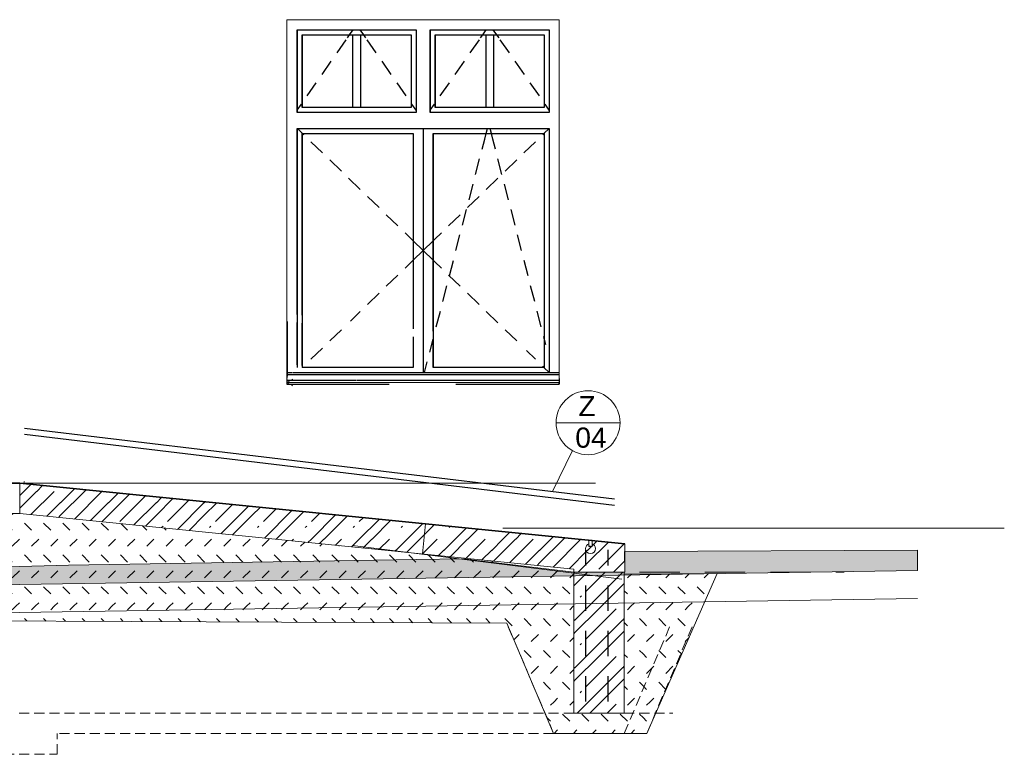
# Model space of a CAD drawing. Header units: millimetres. Extents: x 126830 to 197420, y -10585 to 21156.
# Tile 3 of 100: x 142821 to 147703, y -10585 to -6940. Entities that reach past the tile are written whole.
import ezdxf

# ---------------------------------------------------------------- set-up
doc = ezdxf.new("R2010")
doc.units = ezdxf.units.MM
doc.header["$MEASUREMENT"] = 0
for name, pattern in [('Čárkovaná', [325, 200, -125]), ('čárkovaná 3', [75, 50, -25]), ('Čárkovaná M', [225, 125, -100])]:
    doc.linetypes.add(name, pattern=pattern)
for name, color, linetype in [('Konstrukce - nenosné', 7, 'Continuous'), ('Nové_0', 7, 'Continuous'), ('Nové_Konstrukce - nosné', 7, 'Continuous'), ('Popis', 7, 'Continuous'), ('Popis_CZ', 7, 'Continuous'), ('Situace - terén', 7, 'Continuous'), ('TZB - VZT', 7, 'Continuous'), ('Výplně - Povrchové', 7, 'Continuous')]:
    doc.layers.add(name, color=color, linetype=linetype)
doc.styles.add('GENEROVANÝ_STYL_1', font='txt')

# ---------------------------------------------------------------- blocks, each defined once
blk = doc.blocks.new('*X6')
at = {"layer": 'Konstrukce - nenosné', "color": 7, "linetype": 'Continuous', "lineweight": 13}
for p, q in [((142842.5, -9280.3), (142877.3, -9245.6)), ((142905.8, -9280.3), (142934.7, -9251.4)), ((143080, -9280.3), (143093.1, -9267.3)), ((143143.3, -9280.3), (143150.6, -9273)), ((142821.9, -9300.9), (142842.5, -9280.3)), ((142821.9, -9363.4), (142905, -9280.3)), ((142876.9, -9395.6), (142992.2, -9280.3)), ((143024.2, -9336.2), (143080, -9280.3)), ((143024.2, -9398.7), (143142.5, -9280.3)), ((143092.7, -9417.3), (143229.1, -9280.9)), ((143261.7, -9336.2), (143308.9, -9288.9)), ((143261.7, -9398.7), (143365.7, -9294.6)), ((143317.5, -9430), (143444.9, -9302.6)), ((143499.2, -9336.2), (143524.7, -9310.6)), ((143499.2, -9398.7), (143581.5, -9316.3)), ((143555, -9430), (143660.7, -9324.3)), ((142956.1, -9403.5), (143024.2, -9335.5)), ((143171.9, -9425.2), (143261.7, -9335.5)), ((143387.7, -9446.9), (143499.2, -9335.5)), ((143603.5, -9468.6), (143736.7, -9335.5)), ((143736.7, -9336.2), (143740.6, -9332.3)), ((143736.7, -9398.7), (143797.4, -9338)), ((143792.5, -9430), (143876.5, -9345.9)), ((143819.3, -9490.3), (143955.7, -9353.9)), ((143974.2, -9398.7), (144013.2, -9359.7)), ((144030, -9430), (144092.4, -9367.6)), ((143013.6, -9409.3), (143024.2, -9398.7)), ((143229.4, -9431), (143261.7, -9398.7)), ((143445.2, -9452.7), (143499.2, -9398.7)), ((143661, -9474.4), (143736.7, -9398.7)), ((143876.8, -9496.1), (143974.2, -9398.7)), ((144035.1, -9512), (144171.5, -9375.6)), ((144093.3, -9517.1), (144211.7, -9398.7)), ((144211.7, -9398.7), (144229, -9381.3)), ((144267.5, -9430), (144308.2, -9389.3)), ((144267.5, -9517.1), (144387.4, -9397.2)), ((144330.8, -9517.1), (144444.8, -9403)), ((144505, -9430), (144524, -9411)), ((144505, -9517.1), (144603.2, -9418.9)), ((143525.1, -9459.9), (143532.1, -9452.9)), ((143762.6, -9459.9), (143769.6, -9452.9)), ((144000.1, -9459.9), (144007.1, -9452.9)), ((144237.6, -9459.9), (144244.6, -9452.9)), ((144475.1, -9459.9), (144482.1, -9452.9)), ((144568.3, -9517.1), (144660.7, -9424.7)), ((144712.6, -9459.9), (144719.6, -9452.9)), ((144742.5, -9517.1), (144819, -9440.6)), ((144805.8, -9517.1), (144876.5, -9446.4)), ((144950.1, -9459.9), (144955.7, -9454.3)), ((144980, -9517.1), (145034.9, -9462.3)), ((145043.3, -9517.1), (145092.3, -9468)), ((144091.9, -9517.7), (144092.5, -9517.1)), ((144171.1, -9525.7), (144179.7, -9517.1)), ((144250.9, -9533.7), (144267.5, -9517.1)), ((144307.7, -9539.4), (144330, -9517.1)), ((144386.9, -9547.3), (144417.2, -9517.1)), ((144466.7, -9555.4), (144505, -9517.1)), ((144523.5, -9561.1), (144567.5, -9517.1)), ((144602.7, -9569), (144654.7, -9517.1)), ((144686.7, -9573), (144742.5, -9517.1)), ((144739.3, -9582.8), (144805, -9517.1)), ((144818.5, -9590.7), (144892.2, -9517.1)), ((144924.2, -9573), (144980, -9517.1)), ((144955.1, -9604.5), (145042.5, -9517.1)), ((145034.3, -9612.4), (145129.7, -9517.1)), ((145161.7, -9573), (145217.5, -9517.1)), ((145171, -9626.2), (145280, -9517.1)), ((145217.5, -9517.1), (145250.7, -9483.9)), ((145250.1, -9634.1), (145367.2, -9517.1)), ((145280.8, -9517.1), (145308.2, -9489.7)), ((145399.2, -9573), (145455, -9517.1)), ((145399.2, -9635.5), (145517.5, -9517.1)), ((145455, -9517.1), (145466.5, -9505.6)), ((145465.9, -9655.8), (145602.5, -9519.3)), ((145518.3, -9517.1), (145524, -9511.4)), ((145636.7, -9573), (145682.3, -9527.3)), ((145636.7, -9635.5), (145739.1, -9533)), ((145692.5, -9666.7), (145818.3, -9540.9)), ((144681.9, -9577), (144686.7, -9572.2)), ((144897.7, -9598.7), (144924.2, -9572.2)), ((145113.5, -9620.4), (145161.7, -9572.2)), ((145329.3, -9642.1), (145399.2, -9572.2)), ((145545.1, -9663.8), (145636.7, -9572.2)), ((145386.8, -9647.8), (145399.2, -9635.5)), ((145591.2, -9680.9), (145636.7, -9635.5)), ((145765.4, -9680.9), (145821.3, -9625.1))]:
    blk.add_line(p, q, dxfattribs=at)
blk = doc.blocks.new('výplň_3_1', base_point=(0, 0))
at = {"layer": 'Konstrukce - nenosné', "color": 7, "linetype": 'Continuous', "lineweight": 13, "flags": 128}
blk.add_lwpolyline([(142821.9, -9390), (142821.9, -9240), (145821.3, -9541.2), (145821.3, -9680.9), (145568.9, -9680.9), (145568.9, -9666.1)], close=True, dxfattribs=at)
at = {"layer": 'Konstrukce - nenosné', "color": 7, "linetype": 'Continuous', "lineweight": 13}
blk.add_blockref('*X6', (0, 0), dxfattribs=at)
blk = doc.blocks.new('Čára_17_1', base_point=(144146.3, -8740))
at = {"layer": 'Popis', "color": 7, "linetype": 'Continuous', "lineweight": 13}
for q in [(144175, -8723.5), (145499.9, -8740), (144175, -8756.6)]:
    blk.add_line((144146.3, -8740), q, dxfattribs=at)
blk = doc.blocks.new('Čára_18_1', base_point=(142423.7, -9240))
at = {"layer": 'Popis', "color": 7, "linetype": 'Continuous', "lineweight": 13}
for q in [(142452.4, -9223.5), (145676.2, -9240), (142452.4, -9256.6)]:
    blk.add_line((142423.7, -9240), q, dxfattribs=at)
blk = doc.blocks.new('*X137')
at = {"layer": 'Konstrukce - nenosné', "color": 7, "linetype": 'Continuous', "lineweight": 13}
for p, q in [((145568.9, -9686.1), (145574.1, -9680.9)), ((145574.1, -9681.6), (145574.8, -9680.9)), ((145574.1, -9744.1), (145637.3, -9680.9)), ((145629.9, -9775.4), (145724.4, -9680.9)), ((145630, -9862.5), (145811.6, -9680.9)), ((145811.6, -9681.6), (145812.3, -9680.9)), ((145568.9, -9749.4), (145574.1, -9744.1)), ((145693.2, -9862.5), (145811.6, -9744.1)), ((145811.6, -9744.1), (145818.9, -9736.9)), ((145600, -9805.3), (145607.1, -9798.3)), ((145574.1, -9918.4), (145630, -9862.5)), ((145574.1, -9980.9), (145692.5, -9862.5)), ((145629.9, -10012.2), (145779.6, -9862.5)), ((145568.9, -9922.9), (145574.1, -9917.6)), ((145630, -10099.3), (145811.6, -9917.6)), ((145811.6, -9918.4), (145818.9, -9911.1)), ((145568.9, -9986.1), (145574.1, -9980.9)), ((145693.2, -10099.3), (145811.6, -9980.9)), ((145811.6, -9980.9), (145818.9, -9973.6)), ((145600, -10042.1), (145607.1, -10035)), ((145574.1, -10155.1), (145630, -10099.3)), ((145574.1, -10217.6), (145692.5, -10099.3)), ((145629.9, -10248.9), (145779.6, -10099.3)), ((145568.9, -10159.6), (145574.1, -10154.4)), ((145630, -10336), (145811.6, -10154.4)), ((145811.6, -10155.1), (145818.9, -10147.9)), ((145568.9, -10222.9), (145574.1, -10217.6)), ((145693.2, -10336), (145811.6, -10217.6)), ((145811.6, -10217.6), (145818.9, -10210.4)), ((145600, -10278.8), (145607.1, -10271.8)), ((145585.1, -10380.9), (145630, -10336)), ((145647.6, -10380.9), (145692.5, -10336)), ((145734.7, -10380.9), (145779.6, -10336))]:
    blk.add_line(p, q, dxfattribs=at)
blk = doc.blocks.new('výplň_36_1', base_point=(0, 0))
at = {"layer": 'Konstrukce - nenosné', "color": 7, "linetype": 'Continuous', "lineweight": 13, "flags": 128}
blk.add_lwpolyline([(145818.9, -10380.9), (145568.9, -10380.9), (145568.9, -9680.9), (145818.9, -9680.9)], close=True, dxfattribs=at)
at = {"layer": 'Konstrukce - nenosné', "color": 7, "linetype": 'Continuous', "lineweight": 13}
blk.add_blockref('*X137', (0, 0), dxfattribs=at)
blk = doc.blocks.new('*X139')
at = {"layer": 'Výplně - Povrchové', "color": 7, "linetype": 'Continuous', "lineweight": 13}
for p, q in [((140974.2, -9394.3), (140978.4, -9390)), ((141069.5, -9394.3), (141073.7, -9390)), ((141164.8, -9394.3), (141169, -9390)), ((141260.1, -9394.3), (141264.3, -9390)), ((141355.4, -9394.3), (141359.6, -9390)), ((141450.7, -9394.3), (141454.9, -9390)), ((141546, -9394.3), (141550.2, -9390)), ((141641.3, -9394.3), (141645.5, -9390)), ((141736.6, -9394.3), (141740.8, -9390)), ((141831.9, -9394.3), (141836.1, -9390)), ((141927.2, -9394.3), (141931.4, -9390)), ((142022.5, -9394.3), (142026.7, -9390)), ((142117.8, -9394.3), (142122, -9390)), ((142213.1, -9394.3), (142217.3, -9390)), ((142308.4, -9394.3), (142312.6, -9390)), ((142403.7, -9394.3), (142407.9, -9390)), ((142499, -9394.3), (142503.2, -9390)), ((142594.3, -9394.3), (142598.5, -9390)), ((142689.6, -9394.3), (142693.8, -9390)), ((142784.9, -9394.3), (142789.1, -9390)), ((140878.9, -9473.2), (140848.5, -9442.9)), ((140974.2, -9473.2), (140938.8, -9437.8)), ((141069.5, -9473.2), (141034.1, -9437.8)), ((141147.1, -9455.5), (141129.4, -9437.8)), ((141164.8, -9473.2), (141147.1, -9455.5)), ((141260.1, -9473.2), (141224.7, -9437.8)), ((141355.4, -9473.2), (141320, -9437.8)), ((141450.7, -9473.2), (141415.3, -9437.8)), ((141546, -9473.2), (141510.6, -9437.8)), ((141623.6, -9455.5), (141605.9, -9437.8)), ((141641.3, -9473.2), (141623.6, -9455.5)), ((141736.6, -9473.2), (141701.2, -9437.8)), ((141831.9, -9473.2), (141796.5, -9437.8)), ((141927.2, -9473.2), (141891.8, -9437.8)), ((142022.5, -9473.2), (141987.1, -9437.8)), ((142100.1, -9455.5), (142082.4, -9437.8)), ((142117.8, -9473.2), (142100.1, -9455.5)), ((142213.1, -9473.2), (142177.7, -9437.8)), ((142308.4, -9473.2), (142273, -9437.8)), ((142403.7, -9473.2), (142368.3, -9437.8)), ((142499, -9473.2), (142463.6, -9437.8)), ((142576.6, -9455.5), (142558.9, -9437.8)), ((142594.3, -9473.2), (142576.6, -9455.5)), ((142689.6, -9473.2), (142654.2, -9437.8)), ((142784.9, -9473.2), (142749.5, -9437.8)), ((142880.2, -9473.2), (142844.8, -9437.8)), ((142975.5, -9473.2), (142940.1, -9437.8)), ((143053.1, -9455.5), (143035.4, -9437.8)), ((143070.8, -9473.2), (143053.1, -9455.5)), ((143166.1, -9473.2), (143130.7, -9437.8)), ((143261.4, -9473.2), (143226, -9437.8)), ((143356.7, -9473.2), (143324, -9440.5)), ((143452, -9473.2), (143429.9, -9451.2)), ((143547.3, -9473.2), (143535.9, -9461.8)), ((140688.3, -9552.1), (140723.6, -9516.8)), ((140783.6, -9552.1), (140818.9, -9516.8)), ((140878.9, -9552.1), (140914.2, -9516.8)), ((140974.2, -9552.1), (141009.5, -9516.8)), ((141069.5, -9552.1), (141104.8, -9516.8)), ((141164.8, -9552.1), (141200.1, -9516.8)), ((141260.1, -9552.1), (141295.4, -9516.8)), ((141355.4, -9552.1), (141390.7, -9516.8)), ((141450.7, -9552.1), (141486, -9516.8)), ((141546, -9552.1), (141581.3, -9516.8)), ((141641.3, -9552.1), (141676.6, -9516.8)), ((141736.6, -9552.1), (141771.9, -9516.8)), ((141831.9, -9552.1), (141867.2, -9516.8)), ((141927.2, -9552.1), (141962.5, -9516.8)), ((142022.5, -9552.1), (142057.8, -9516.8)), ((142117.8, -9552.1), (142153.1, -9516.8)), ((142213.1, -9552.1), (142248.4, -9516.8)), ((142308.4, -9552.1), (142343.7, -9516.8)), ((142403.7, -9552.1), (142439, -9516.8)), ((142499, -9552.1), (142534.3, -9516.8)), ((142594.3, -9552.1), (142629.6, -9516.8)), ((142689.6, -9552.1), (142724.9, -9516.8)), ((142784.9, -9552.1), (142820.2, -9516.8)), ((142880.2, -9552.1), (142915.5, -9516.8)), ((142975.5, -9552.1), (143010.8, -9516.8)), ((143070.8, -9552.1), (143106.1, -9516.8)), ((143166.1, -9552.1), (143201.4, -9516.8)), ((143261.4, -9552.1), (143296.7, -9516.8)), ((143356.7, -9552.1), (143392, -9516.8)), ((143452, -9552.1), (143487.3, -9516.8)), ((143547.3, -9552.1), (143582.6, -9516.8)), ((143642.6, -9473.2), (143641.8, -9472.5)), ((143642.6, -9552.1), (143677.9, -9516.8)), ((143737.9, -9552.1), (143773.2, -9516.8)), ((143833.2, -9552.1), (143868.5, -9516.8)), ((143928.5, -9552.1), (143963.8, -9516.8)), ((144023.8, -9552.1), (144059.1, -9516.8)), ((144119.1, -9552.1), (144147.9, -9523.3)), ((144214.4, -9552.1), (144234.5, -9532)), ((144309.7, -9552.1), (144321.1, -9540.7)), ((144405, -9552.1), (144407.7, -9549.4)), ((140593, -9631), (140564.2, -9602.3)), ((140670.6, -9613.4), (140652.9, -9595.7)), ((140688.3, -9631), (140670.6, -9613.4)), ((140783.6, -9631), (140748.2, -9595.7)), ((140878.9, -9631), (140843.5, -9595.7)), ((140974.2, -9631), (140938.8, -9595.7)), ((141069.5, -9631), (141034.1, -9595.7)), ((141147.1, -9613.4), (141129.4, -9595.7)), ((141164.8, -9631), (141147.1, -9613.4)), ((141260.1, -9631), (141224.7, -9595.7)), ((141355.4, -9631), (141320, -9595.7)), ((141450.7, -9631), (141415.3, -9595.7)), ((141546, -9631), (141510.6, -9595.7)), ((141623.6, -9613.4), (141605.9, -9595.7)), ((141641.3, -9631), (141623.6, -9613.4)), ((141736.6, -9631), (141701.2, -9595.7)), ((141831.9, -9631), (141796.5, -9595.7)), ((141927.2, -9631), (141891.8, -9595.7)), ((142022.5, -9631), (141987.1, -9595.7)), ((142100.1, -9613.4), (142082.4, -9595.7)), ((142117.8, -9631), (142100.1, -9613.4)), ((142213.1, -9631), (142177.7, -9595.7)), ((142308.4, -9631), (142273, -9595.7)), ((142403.7, -9631), (142368.3, -9595.7)), ((142499, -9631), (142463.6, -9595.7)), ((142576.6, -9613.4), (142558.9, -9595.7)), ((142594.3, -9631), (142576.6, -9613.4)), ((142689.6, -9631), (142654.2, -9595.7)), ((142784.9, -9631), (142749.5, -9595.7)), ((142880.2, -9631), (142844.8, -9595.7)), ((142975.5, -9631), (142940.1, -9595.7)), ((143053.1, -9613.4), (143035.4, -9595.7)), ((143070.8, -9631), (143053.1, -9613.4)), ((143166.1, -9631), (143130.7, -9595.7)), ((143261.4, -9631), (143226, -9595.7)), ((143356.7, -9631), (143321.3, -9595.7)), ((143452, -9631), (143416.6, -9595.7)), ((143529.6, -9613.4), (143511.9, -9595.7)), ((143547.3, -9631), (143529.6, -9613.4)), ((143642.6, -9631), (143607.2, -9595.7)), ((143737.9, -9631), (143702.5, -9595.7)), ((143833.2, -9631), (143797.8, -9595.7)), ((143928.5, -9631), (143893.1, -9595.7)), ((144006.1, -9613.4), (143988.4, -9595.7)), ((144023.8, -9631), (144006.1, -9613.4)), ((144119.1, -9631), (144083.7, -9595.7)), ((144214.4, -9631), (144179, -9595.7)), ((144309.7, -9631), (144274.3, -9595.7)), ((144405, -9631), (144369.6, -9595.7)), ((144482.6, -9613.4), (144464.9, -9595.7)), ((144500.3, -9631), (144482.6, -9613.4)), ((144595.6, -9631), (144560.2, -9595.7)), ((144690.9, -9631), (144655.5, -9595.7)), ((144786.2, -9631), (144750.8, -9595.7)), ((144881.5, -9631), (144846.1, -9595.7)), ((144959.1, -9613.4), (144949.6, -9603.9)), ((144976.8, -9631), (144959.1, -9613.4)), ((145072.1, -9631), (145055.6, -9614.6)), ((145167.4, -9631), (145161.5, -9625.2)), ((140419.2, -9693.1), (140437.7, -9674.6)), ((140497.7, -9709.9), (140533, -9674.6)), ((140593, -9709.9), (140628.3, -9674.6)), ((140688.3, -9709.9), (140723.6, -9674.6)), ((140783.6, -9709.9), (140818.9, -9674.6)), ((140878.9, -9709.9), (140914.2, -9674.6)), ((140974.2, -9709.9), (141009.5, -9674.6)), ((141069.5, -9709.9), (141104.8, -9674.6)), ((141164.8, -9709.9), (141200.1, -9674.6)), ((141260.1, -9709.9), (141295.4, -9674.6)), ((141355.4, -9709.9), (141390.7, -9674.6)), ((141450.7, -9709.9), (141486, -9674.6)), ((141546, -9709.9), (141581.3, -9674.6)), ((141641.3, -9709.9), (141676.6, -9674.6)), ((141736.6, -9709.9), (141771.9, -9674.6)), ((141831.9, -9709.9), (141867.2, -9674.6)), ((141927.2, -9709.9), (141962.5, -9674.6)), ((142022.5, -9709.9), (142057.8, -9674.6)), ((142117.8, -9709.9), (142153.1, -9674.6)), ((142213.1, -9709.9), (142248.4, -9674.6)), ((142308.4, -9709.9), (142343.7, -9674.6)), ((142403.7, -9709.9), (142439, -9674.6)), ((142499, -9709.9), (142534.3, -9674.6)), ((142594.3, -9709.9), (142629.6, -9674.6)), ((142689.6, -9709.9), (142724.9, -9674.6)), ((142784.9, -9709.9), (142820.2, -9674.6)), ((142880.2, -9709.9), (142915.5, -9674.6)), ((142975.5, -9709.9), (143010.8, -9674.6)), ((143070.8, -9709.9), (143106.1, -9674.6)), ((143166.1, -9709.9), (143201.4, -9674.6)), ((143261.4, -9709.9), (143296.7, -9674.6)), ((143356.7, -9709.9), (143392, -9674.6)), ((143452, -9709.9), (143487.3, -9674.6)), ((143547.3, -9709.9), (143582.6, -9674.6)), ((143642.6, -9709.9), (143677.9, -9674.6)), ((143737.9, -9709.9), (143773.2, -9674.6)), ((143833.2, -9709.9), (143868.5, -9674.6)), ((143928.5, -9709.9), (143963.8, -9674.6)), ((144023.8, -9709.9), (144059.1, -9674.6)), ((144119.1, -9709.9), (144154.4, -9674.6)), ((144214.4, -9709.9), (144249.7, -9674.6)), ((144309.7, -9709.9), (144345, -9674.6)), ((144405, -9709.9), (144440.3, -9674.6)), ((144500.3, -9709.9), (144535.6, -9674.6)), ((144595.6, -9709.9), (144630.9, -9674.6)), ((144690.9, -9709.9), (144726.2, -9674.6)), ((144786.2, -9709.9), (144821.5, -9674.6)), ((144881.5, -9709.9), (144916.8, -9674.6)), ((144976.8, -9709.9), (145012.1, -9674.6)), ((145072.1, -9709.9), (145107.4, -9674.6)), ((145167.4, -9709.9), (145202.7, -9674.6)), ((145262.7, -9709.9), (145298, -9674.6)), ((145358, -9709.9), (145393.3, -9674.6)), ((145453.3, -9709.9), (145488.6, -9674.6)), ((145548.6, -9709.9), (145568.9, -9689.7)), ((145834.5, -9709.9), (145854.2, -9690.2)), ((145929.8, -9709.9), (145950, -9689.7)), ((146025.1, -9709.9), (146045.7, -9689.3)), ((146120.4, -9709.9), (146141.5, -9688.9)), ((146215.7, -9709.9), (146237.2, -9688.4)), ((140497.7, -9788.9), (140462.3, -9753.5)), ((140593, -9788.9), (140557.6, -9753.5)), ((140670.6, -9771.2), (140652.9, -9753.5)), ((140783.6, -9788.9), (140748.2, -9753.5)), ((140878.9, -9788.9), (140843.5, -9753.5)), ((140974.2, -9788.9), (140938.8, -9753.5)), ((141069.5, -9788.9), (141034.1, -9753.5)), ((141147.1, -9771.2), (141129.4, -9753.5)), ((141260.1, -9788.9), (141224.7, -9753.5)), ((141355.4, -9788.9), (141320, -9753.5)), ((141450.7, -9788.9), (141415.3, -9753.5)), ((141546, -9788.9), (141510.6, -9753.5)), ((141623.6, -9771.2), (141605.9, -9753.5)), ((141736.6, -9788.9), (141701.2, -9753.5)), ((141831.9, -9788.9), (141796.5, -9753.5)), ((141927.2, -9788.9), (141891.8, -9753.5)), ((142022.5, -9788.9), (141987.1, -9753.5)), ((142100.1, -9771.2), (142082.4, -9753.5)), ((142213.1, -9788.9), (142177.7, -9753.5)), ((142308.4, -9788.9), (142273, -9753.5)), ((142403.7, -9788.9), (142368.3, -9753.5)), ((142499, -9788.9), (142463.6, -9753.5)), ((142576.6, -9771.2), (142558.9, -9753.5)), ((142689.6, -9788.9), (142654.2, -9753.5)), ((142784.9, -9788.9), (142749.5, -9753.5)), ((142880.2, -9788.9), (142844.8, -9753.5)), ((142975.5, -9788.9), (142940.1, -9753.5)), ((143053.1, -9771.2), (143035.4, -9753.5)), ((143166.1, -9788.9), (143130.7, -9753.5)), ((143261.4, -9788.9), (143226, -9753.5)), ((143356.7, -9788.9), (143321.3, -9753.5)), ((143452, -9788.9), (143416.6, -9753.5)), ((143529.6, -9771.2), (143511.9, -9753.5)), ((143642.6, -9788.9), (143607.2, -9753.5)), ((143737.9, -9788.9), (143702.5, -9753.5)), ((143833.2, -9788.9), (143797.8, -9753.5)), ((143928.5, -9788.9), (143893.1, -9753.5)), ((144006.1, -9771.2), (143988.4, -9753.5)), ((144119.1, -9788.9), (144083.7, -9753.5)), ((144214.4, -9788.9), (144179, -9753.5)), ((144309.7, -9788.9), (144274.3, -9753.5)), ((144405, -9788.9), (144369.6, -9753.5)), ((144482.6, -9771.2), (144464.9, -9753.5)), ((144595.6, -9788.9), (144560.2, -9753.5)), ((144690.9, -9788.9), (144655.5, -9753.5)), ((144786.2, -9788.9), (144750.8, -9753.5)), ((144881.5, -9788.9), (144846.1, -9753.5)), ((144959.1, -9771.2), (144941.4, -9753.5)), ((145072.1, -9788.9), (145036.7, -9753.5)), ((145167.4, -9788.9), (145132, -9753.5)), ((145262.7, -9788.9), (145227.3, -9753.5)), ((145358, -9788.9), (145322.6, -9753.5)), ((145435.6, -9771.2), (145417.9, -9753.5)), ((145548.6, -9788.9), (145513.2, -9753.5)), ((145912.1, -9771.2), (145894.4, -9753.5)), ((146025.1, -9788.9), (145989.7, -9753.5)), ((146120.4, -9788.9), (146085, -9753.5)), ((146215.7, -9788.9), (146180.3, -9753.5)), ((139830.6, -9788.9), (139827.4, -9785.7)), ((139925.9, -9788.9), (139922.3, -9785.3)), ((140021.2, -9788.9), (140017.2, -9784.8)), ((140116.5, -9788.9), (140112, -9784.4)), ((140688.3, -9788.9), (140670.6, -9771.2)), ((141164.8, -9788.9), (141147.1, -9771.2)), ((141641.3, -9788.9), (141623.6, -9771.2)), ((142117.8, -9788.9), (142100.1, -9771.2)), ((142594.3, -9788.9), (142576.6, -9771.2)), ((143070.8, -9788.9), (143053.1, -9771.2)), ((143547.3, -9788.9), (143529.6, -9771.2)), ((144023.8, -9788.9), (144006.1, -9771.2)), ((144500.3, -9788.9), (144482.6, -9771.2)), ((144976.8, -9788.9), (144959.1, -9771.2)), ((145453.3, -9788.9), (145435.6, -9771.2)), ((145834.5, -9788.9), (145818.9, -9773.2)), ((145929.8, -9788.9), (145912.1, -9771.2)), ((139768.2, -9834.9), (139770.6, -9832.4)), ((139830.6, -9867.8), (139848.2, -9850.1)), ((139848.2, -9850.1), (139865.9, -9832.4)), ((139925.9, -9867.8), (139943.5, -9850.1)), ((139943.5, -9850.1), (139961.2, -9832.4)), ((140021.2, -9867.8), (140038.8, -9850.1)), ((140038.8, -9850.1), (140056.5, -9832.4)), ((140116.5, -9867.8), (140134.1, -9850.1)), ((140134.1, -9850.1), (140151.8, -9832.4)), ((140419.2, -9851), (140420, -9850.1)), ((140420, -9850.1), (140437.7, -9832.4)), ((140497.7, -9867.8), (140515.3, -9850.1)), ((140515.3, -9850.1), (140533, -9832.4)), ((140593, -9867.8), (140610.6, -9850.1)), ((140610.6, -9850.1), (140628.3, -9832.4)), ((140688.3, -9867.8), (140705.9, -9850.1)), ((140705.9, -9850.1), (140723.6, -9832.4)), ((140783.6, -9867.8), (140801.2, -9850.1)), ((140801.2, -9850.1), (140818.9, -9832.4)), ((140878.9, -9867.8), (140896.5, -9850.1)), ((140896.5, -9850.1), (140914.2, -9832.4)), ((140974.2, -9867.8), (140991.8, -9850.1)), ((140991.8, -9850.1), (141009.5, -9832.4)), ((141069.5, -9867.8), (141087.1, -9850.1)), ((141087.1, -9850.1), (141104.8, -9832.4)), ((141164.8, -9867.8), (141182.4, -9850.1)), ((141182.4, -9850.1), (141200.1, -9832.4)), ((141260.1, -9867.8), (141277.7, -9850.1)), ((141277.7, -9850.1), (141295.4, -9832.4)), ((141355.4, -9867.8), (141373, -9850.1)), ((141373, -9850.1), (141390.7, -9832.4)), ((141450.7, -9867.8), (141468.3, -9850.1)), ((141468.3, -9850.1), (141486, -9832.4)), ((141546, -9867.8), (141563.6, -9850.1)), ((141563.6, -9850.1), (141581.3, -9832.4)), ((141641.3, -9867.8), (141658.9, -9850.1)), ((141658.9, -9850.1), (141676.6, -9832.4)), ((141736.6, -9867.8), (141754.2, -9850.1)), ((141754.2, -9850.1), (141771.9, -9832.4)), ((141831.9, -9867.8), (141849.5, -9850.1)), ((141849.5, -9850.1), (141867.2, -9832.4)), ((141927.2, -9867.8), (141944.8, -9850.1)), ((141944.8, -9850.1), (141962.5, -9832.4)), ((142022.5, -9867.8), (142040.1, -9850.1)), ((142040.1, -9850.1), (142057.8, -9832.4)), ((142117.8, -9867.8), (142135.4, -9850.1)), ((142135.4, -9850.1), (142153.1, -9832.4)), ((142213.1, -9867.8), (142230.7, -9850.1)), ((142230.7, -9850.1), (142248.4, -9832.4)), ((142308.4, -9867.8), (142326, -9850.1)), ((142326, -9850.1), (142343.7, -9832.4)), ((142403.7, -9867.8), (142421.3, -9850.1)), ((142421.3, -9850.1), (142439, -9832.4)), ((142499, -9867.8), (142516.6, -9850.1)), ((142516.6, -9850.1), (142534.3, -9832.4)), ((142594.3, -9867.8), (142611.9, -9850.1)), ((142611.9, -9850.1), (142629.6, -9832.4)), ((142689.6, -9867.8), (142707.2, -9850.1)), ((142707.2, -9850.1), (142724.9, -9832.4)), ((142784.9, -9867.8), (142802.5, -9850.1)), ((142802.5, -9850.1), (142820.2, -9832.4)), ((142880.2, -9867.8), (142897.8, -9850.1)), ((142897.8, -9850.1), (142915.5, -9832.4)), ((142975.5, -9867.8), (142993.1, -9850.1)), ((142993.1, -9850.1), (143010.8, -9832.4)), ((143070.8, -9867.8), (143088.4, -9850.1)), ((143088.4, -9850.1), (143106.1, -9832.4)), ((143166.1, -9867.8), (143183.7, -9850.1)), ((143183.7, -9850.1), (143201.4, -9832.4)), ((143261.4, -9867.8), (143279, -9850.1)), ((143279, -9850.1), (143296.7, -9832.4)), ((143356.7, -9867.8), (143374.3, -9850.1)), ((143374.3, -9850.1), (143392, -9832.4)), ((143452, -9867.8), (143469.6, -9850.1)), ((143469.6, -9850.1), (143487.3, -9832.4)), ((143547.3, -9867.8), (143564.9, -9850.1)), ((143564.9, -9850.1), (143582.6, -9832.4)), ((143642.6, -9867.8), (143660.2, -9850.1)), ((143660.2, -9850.1), (143677.9, -9832.4)), ((143737.9, -9867.8), (143755.5, -9850.1)), ((143755.5, -9850.1), (143773.2, -9832.4)), ((143833.2, -9867.8), (143850.8, -9850.1)), ((143850.8, -9850.1), (143868.5, -9832.4)), ((143928.5, -9867.8), (143946.1, -9850.1)), ((143946.1, -9850.1), (143963.8, -9832.4)), ((144023.8, -9867.8), (144041.4, -9850.1)), ((144041.4, -9850.1), (144059.1, -9832.4)), ((144119.1, -9867.8), (144136.7, -9850.1)), ((144136.7, -9850.1), (144154.4, -9832.4)), ((144214.4, -9867.8), (144232, -9850.1)), ((144232, -9850.1), (144249.7, -9832.4)), ((144309.7, -9867.8), (144327.3, -9850.1)), ((144327.3, -9850.1), (144345, -9832.4)), ((144405, -9867.8), (144422.6, -9850.1)), ((144422.6, -9850.1), (144440.3, -9832.4)), ((144500.3, -9867.8), (144517.9, -9850.1)), ((144517.9, -9850.1), (144535.6, -9832.4)), ((144595.6, -9867.8), (144613.2, -9850.1)), ((144613.2, -9850.1), (144630.9, -9832.4)), ((144690.9, -9867.8), (144708.5, -9850.1)), ((144708.5, -9850.1), (144726.2, -9832.4)), ((144786.2, -9867.8), (144803.8, -9850.1)), ((144803.8, -9850.1), (144821.5, -9832.4)), ((144881.5, -9867.8), (144899.1, -9850.1)), ((144899.1, -9850.1), (144916.8, -9832.4)), ((144976.8, -9867.8), (144994.4, -9850.1)), ((144994.4, -9850.1), (145012.1, -9832.4)), ((145072.1, -9867.8), (145089.7, -9850.1)), ((145089.7, -9850.1), (145107.4, -9832.4)), ((145167.4, -9867.8), (145185, -9850.1)), ((145185, -9850.1), (145202.7, -9832.4)), ((145262.7, -9867.8), (145280.3, -9850.1)), ((145280.3, -9850.1), (145298, -9832.4)), ((145358, -9867.8), (145375.6, -9850.1)), ((145375.6, -9850.1), (145393.3, -9832.4)), ((145453.3, -9867.8), (145470.9, -9850.1)), ((145470.9, -9850.1), (145488.6, -9832.4)), ((145548.6, -9867.8), (145566.2, -9850.1)), ((145566.2, -9850.1), (145568.9, -9847.5)), ((145834.5, -9867.8), (145852.1, -9850.1)), ((145852.1, -9850.1), (145869.8, -9832.4)), ((145929.8, -9867.8), (145947.4, -9850.1)), ((145947.4, -9850.1), (145965.1, -9832.4)), ((146025.1, -9867.8), (146042.7, -9850.1)), ((146042.7, -9850.1), (146060.4, -9832.4)), ((146120.4, -9867.8), (146138, -9850.1)), ((146138, -9850.1), (146155.7, -9832.4)), ((139830.6, -9946.7), (139809.4, -9925.5)), ((139925.9, -9946.7), (139890.5, -9911.3)), ((140021.2, -9946.7), (139985.8, -9911.3)), ((140116.5, -9946.7), (140081.1, -9911.3)), ((140497.7, -9946.7), (140462.3, -9911.3)), ((140593, -9946.7), (140557.6, -9911.3)), ((140670.6, -9929), (140652.9, -9911.3)), ((140688.3, -9946.7), (140670.6, -9929)), ((140760.2, -9923.4), (140748.2, -9911.3)), ((140846.1, -9913.9), (140843.5, -9911.3)), ((140941.8, -9914.3), (140938.8, -9911.3)), ((141037.5, -9914.8), (141034.1, -9911.3)), ((141133.3, -9915.2), (141129.4, -9911.3)), ((141229, -9915.6), (141224.7, -9911.3)), ((141324.7, -9916.1), (141320, -9911.3)), ((141420.5, -9916.5), (141415.3, -9911.3)), ((141516.2, -9916.9), (141510.6, -9911.3)), ((141611.9, -9917.4), (141605.9, -9911.3)), ((141707.7, -9917.8), (141701.2, -9911.3)), ((141803.4, -9918.2), (141796.5, -9911.3)), ((141899.1, -9918.7), (141891.8, -9911.3)), ((141994.9, -9919.1), (141987.1, -9911.3)), ((142090.6, -9919.5), (142082.4, -9911.3)), ((142186.3, -9920), (142177.7, -9911.3)), ((142282.1, -9920.4), (142273, -9911.3)), ((142377.8, -9920.8), (142368.3, -9911.3)), ((142473.5, -9921.3), (142463.6, -9911.3)), ((142569.3, -9921.7), (142558.9, -9911.3)), ((142665, -9922.1), (142654.2, -9911.3)), ((142760.7, -9922.6), (142749.5, -9911.3)), ((142856.5, -9923), (142844.8, -9911.3)), ((142952.2, -9923.4), (142940.1, -9911.3)), ((143047.9, -9923.9), (143035.4, -9911.3)), ((143143.7, -9924.3), (143130.7, -9911.3)), ((143239.4, -9924.7), (143226, -9911.3)), ((143335.2, -9925.2), (143321.3, -9911.3)), ((143430.9, -9925.6), (143416.6, -9911.3)), ((143526.6, -9926), (143511.9, -9911.3)), ((143622.4, -9926.5), (143607.2, -9911.3)), ((143718.1, -9926.9), (143702.5, -9911.3)), ((143813.8, -9927.3), (143797.8, -9911.3)), ((143909.6, -9927.8), (143893.1, -9911.3)), ((144005.3, -9928.2), (143988.4, -9911.3)), ((144101, -9928.6), (144083.7, -9911.3)), ((144196.8, -9929.1), (144179, -9911.3)), ((144292.5, -9929.5), (144274.3, -9911.3)), ((144388.2, -9930), (144369.6, -9911.3)), ((144482.6, -9929), (144464.9, -9911.3)), ((144484, -9930.4), (144482.6, -9929)), ((144579.7, -9930.8), (144560.2, -9911.3)), ((144675.4, -9931.3), (144655.5, -9911.3)), ((144771.2, -9931.7), (144750.8, -9911.3)), ((144866.9, -9932.1), (144846.1, -9911.3)), ((144959.1, -9929), (144941.4, -9911.3)), ((144962.6, -9932.6), (144959.1, -9929)), ((145058.4, -9933), (145036.7, -9911.3)), ((145154.1, -9933.4), (145132, -9911.3)), ((145262.7, -9946.7), (145227.3, -9911.3)), ((145358, -9946.7), (145322.6, -9911.3)), ((145435.6, -9929), (145417.9, -9911.3)), ((145453.3, -9946.7), (145435.6, -9929)), ((145548.6, -9946.7), (145513.2, -9911.3)), ((145834.5, -9946.7), (145818.9, -9931.1)), ((145912.1, -9929), (145894.4, -9911.3)), ((145929.8, -9946.7), (145912.1, -9929)), ((146025.1, -9946.7), (145989.7, -9911.3)), ((146120.4, -9946.7), (146085, -9911.3)), ((146181.3, -9912.4), (146180.3, -9911.3)), ((139847.3, -10008.9), (139865.9, -9990.3)), ((139925.9, -10025.6), (139961.2, -9990.3)), ((140021.2, -10025.6), (140056.5, -9990.3)), ((140116.5, -10025.6), (140151.8, -9990.3)), ((140419.2, -10008.8), (140437.7, -9990.3)), ((140497.7, -10025.6), (140533, -9990.3)), ((140593, -10025.6), (140628.3, -9990.3)), ((140688.3, -10025.6), (140723.6, -9990.3)), ((145271.6, -10016.7), (145298, -9990.3)), ((145358, -10025.6), (145393.3, -9990.3)), ((145453.3, -10025.6), (145488.6, -9990.3)), ((145548.6, -10025.6), (145568.9, -10005.3)), ((145834.5, -10025.6), (145869.8, -9990.3)), ((145929.8, -10025.6), (145965.1, -9990.3)), ((146025.1, -10025.6), (146060.4, -9990.3)), ((146120.4, -10025.6), (146140.2, -10005.8)), ((139925.9, -10104.5), (139890.5, -10069.2)), ((140021.2, -10104.5), (139985.8, -10069.2)), ((140116.5, -10104.5), (140081.1, -10069.2)), ((140497.7, -10104.5), (140462.3, -10069.2)), ((140593, -10104.5), (140557.6, -10069.2)), ((140670.6, -10086.9), (140652.9, -10069.2)), ((140682.5, -10098.7), (140670.6, -10086.9)), ((145358, -10104.5), (145322.6, -10069.2)), ((145435.6, -10086.9), (145417.9, -10069.2)), ((145453.3, -10104.5), (145435.6, -10086.9)), ((145548.6, -10104.5), (145513.2, -10069.2)), ((145834.5, -10104.5), (145818.9, -10088.9)), ((145912.1, -10086.9), (145894.4, -10069.2)), ((145929.8, -10104.5), (145912.1, -10086.9)), ((146025.1, -10104.5), (145989.7, -10069.2)), ((146103.9, -10088.1), (146085, -10069.2)), ((139926.5, -10182.9), (139961.2, -10148.1)), ((140021.2, -10183.4), (140056.5, -10148.1)), ((140116.5, -10183.4), (140151.8, -10148.1)), ((140419.2, -10166.6), (140437.7, -10148.1)), ((140497.7, -10183.4), (140533, -10148.1)), ((140593, -10183.4), (140628.3, -10148.1)), ((145358, -10183.4), (145393.3, -10148.1)), ((145453.3, -10183.4), (145488.6, -10148.1)), ((145834.5, -10183.4), (145869.8, -10148.1)), ((145929.8, -10183.4), (145965.1, -10148.1)), ((146025.1, -10183.4), (146060.4, -10148.1)), ((145548.6, -10183.4), (145568.9, -10163.2)), ((140021.2, -10262.4), (139985.8, -10227)), ((140116.5, -10262.4), (140081.1, -10227)), ((140497.7, -10262.4), (140462.3, -10227)), ((140593, -10262.4), (140557.6, -10227)), ((145435.6, -10244.7), (145417.9, -10227)), ((145453.3, -10262.4), (145435.6, -10244.7)), ((145548.6, -10262.4), (145513.2, -10227)), ((145834.5, -10262.4), (145818.9, -10246.7)), ((145912.1, -10244.7), (145894.4, -10227)), ((145929.8, -10262.4), (145912.1, -10244.7)), ((146025.1, -10262.4), (145989.7, -10227)), ((140021.2, -10341.3), (140038.8, -10323.6)), ((140038.8, -10323.6), (140056.5, -10305.9)), ((140116.5, -10341.3), (140134.1, -10323.6)), ((140134.1, -10323.6), (140151.8, -10305.9)), ((140419.2, -10324.5), (140420, -10323.6)), ((140420, -10323.6), (140437.7, -10305.9)), ((140497.7, -10341.3), (140515.3, -10323.6)), ((140515.3, -10323.6), (140533, -10305.9)), ((145453.3, -10341.3), (145470.9, -10323.6)), ((145470.9, -10323.6), (145488.6, -10305.9)), ((145548.6, -10341.3), (145566.2, -10323.6)), ((145566.2, -10323.6), (145568.9, -10321)), ((145834.5, -10341.3), (145852.1, -10323.6)), ((145852.1, -10323.6), (145869.8, -10305.9)), ((145929.8, -10341.3), (145947.4, -10323.6)), ((145947.4, -10323.6), (145965.1, -10305.9)), ((140116.5, -10420.2), (140081.1, -10384.8)), ((140497.7, -10420.2), (140462.3, -10384.8)), ((145548.6, -10420.2), (145513.2, -10384.8)), ((145643.9, -10420.2), (145608.5, -10384.8)), ((145739.2, -10420.2), (145703.8, -10384.8)), ((145834.5, -10420.2), (145799.1, -10384.8)), ((145912.1, -10402.5), (145894.4, -10384.8)), ((145435.6, -10402.5), (145435.5, -10402.4)), ((145453.3, -10420.2), (145435.6, -10402.5)), ((145929.8, -10420.2), (145912.1, -10402.5)), ((140054.9, -10465.3), (140056.5, -10463.8)), ((140116.5, -10499.1), (140151.8, -10463.8)), ((140211.8, -10499.1), (140226.2, -10484.7)), ((140307.1, -10499.1), (140321.5, -10484.7)), ((140402.4, -10499.1), (140416.8, -10484.7)), ((140419.2, -10482.3), (140437.7, -10463.8)), ((140497.7, -10499.1), (140510.9, -10485.9)), ((145471.5, -10480.9), (145488.6, -10463.8)), ((145566.8, -10480.9), (145583.9, -10463.8)), ((145662.1, -10480.9), (145679.2, -10463.8)), ((145757.4, -10480.9), (145774.5, -10463.8)), ((145852.7, -10480.9), (145869.8, -10463.8)), ((140194.1, -10560.4), (140176.4, -10542.7)), ((140307.1, -10578), (140271.7, -10542.7)), ((140402.4, -10578), (140367, -10542.7)), ((140478.5, -10558.9), (140462.3, -10542.7)), ((140116.5, -10578), (140097.6, -10559.2)), ((140211.8, -10578), (140194.1, -10560.4))]:
    blk.add_line(p, q, dxfattribs=at)
blk = doc.blocks.new('výplň_37_1', base_point=(0, 0))
at = {"layer": 'Výplně - Povrchové', "color": 1, "linetype": 'Continuous', "lineweight": 13, "flags": 128}
blk.add_lwpolyline([(139746, -9786), (140109.2, -10584.7), (140467.1, -10584.7), (140764.6, -9913.5), (145236.4, -9933.8), (145468.9, -10480.9), (145930.8, -10480.9), (146280.1, -9688.2), (145818.9, -9690.3), (145818.9, -10380.9), (145568.9, -10380.9), (145568.9, -9916.2), (145568.9, -9666.1), (142821.9, -9390), (140942.7, -9390), (140419.2, -9683.7), (140419.2, -9918.9), (140419.2, -10484.7), (140171.4, -10484.7), (140171.4, -9784.2)], close=True, dxfattribs=at)
at = {"layer": 'Výplně - Povrchové', "color": 7, "linetype": 'Continuous', "lineweight": 13}
blk.add_blockref('*X139', (0, 0), dxfattribs=at)

msp = doc.modelspace()

# ---------------------------------------------------------------- hatches: boundary and pattern name
at = {"layer": 'Situace - terén', "linetype": 'Continuous', "lineweight": 0}
msp.add_hatch(color=255, dxfattribs=at).paths.add_polyline_path([(143062.9, -9645.7), (139723.8, -9737.3), (139748.1, -9790.8), (147273.6, -9672.6), (147273.6, -9572.4), (145820.3, -9578.7), (145821.3, -9680.9), (145568.9, -9680.9), (145019.8, -9615), (144788.1, -9618.7), (144787.5, -9618.6)])

# ---------------------------------------------------------------- linework, layer by layer
at = {"color": 1, "linetype": 'Continuous', "lineweight": 18}
msp.add_line((147703.5, -9461.9), (145217.1, -9461.9), dxfattribs=at)
at = {"color": 8, "linetype": 'Continuous', "lineweight": 13}
msp.add_line((145807.6, -9715.8), (144471.6, -9549.3), dxfattribs=at)
at = {"layer": 'Nové_0', "color": 1, "linetype": 'Continuous', "lineweight": 25}
for p, q in [((142844.7, -8966.5), (145771.3, -9317.8)), ((142844.7, -8996.7), (145771.3, -9348)), ((142841.7, -9233.4), (142843.6, -9233.6)), ((142843.6, -9233.6), (142844.7, -9233.7)), ((142844.7, -9233.7), (142845.1, -9233.8))]:
    msp.add_line(p, q, dxfattribs=at)
at = {"layer": 'Nové_Konstrukce - nosné', "color": 1, "linetype": 'Continuous', "lineweight": 25}
for p, q in [((144197.2, -7400), (144197.2, -6990)), ((144197.2, -6990), (144787.2, -6990)), ((144197.3, -6990), (144197.3, -7400)), ((144222.3, -7375), (144222.3, -7015)), ((144222.3, -7015), (144762.3, -7015)), ((144222.3, -7015), (144222.3, -7375)), ((144446.6, -7030.7), (144457.5, -7015)), ((144457.5, -7015), (144474.9, -6990)), ((144472.3, -7015), (144472.3, -7375)), ((144527.1, -7015), (144509.7, -6990)), ((144512.3, -7375), (144512.3, -7015)), ((144538, -7030.7), (144527.1, -7015)), ((144762.3, -7015), (144762.3, -7375)), ((144787.2, -6990), (144787.2, -7400)), ((144857.2, -7400), (144857.2, -6990)), ((144857.2, -6990), (145447.2, -6990)), ((144857.3, -6990), (144857.3, -7400)), ((144882.3, -7375), (144882.3, -7015)), ((144882.3, -7015), (145422.3, -7015)), ((144882.3, -7015), (144882.3, -7375)), ((145106.6, -7030.7), (145117.5, -7015)), ((145117.5, -7015), (145134.9, -6990)), ((145132.3, -7015), (145132.3, -7375)), ((145187.1, -7015), (145169.7, -6990)), ((145172.3, -7375), (145172.3, -7015)), ((145198, -7030.7), (145187.1, -7015)), ((145422.3, -7015), (145422.3, -7375)), ((145447.2, -6990), (145447.2, -7400)), ((144395, -7104.9), (144440.7, -7039.2)), ((144589.6, -7104.9), (144543.9, -7039.2)), ((145055, -7104.9), (145100.7, -7039.2)), ((145249.6, -7104.9), (145203.9, -7039.2)), ((144320.8, -7211.6), (144366.4, -7145.9)), ((144663.8, -7211.6), (144618.1, -7145.9)), ((144980.7, -7211.6), (145026.4, -7145.9)), ((145323.8, -7211.6), (145278.1, -7145.9)), ((144246.5, -7318.3), (144292.2, -7252.7)), ((144738, -7318.3), (144692.3, -7252.7)), ((144906.5, -7318.3), (144952.2, -7252.7)), ((145398, -7318.3), (145352.3, -7252.7)), ((144197.3, -7389.1), (144218, -7359.4)), ((144787.2, -7389), (144766.6, -7359.4)), ((144857.3, -7389.1), (144878, -7359.4)), ((145447.2, -7389), (145426.6, -7359.4)), ((144787.2, -7400), (144197.2, -7400)), ((144762.3, -7375), (144222.3, -7375)), ((145447.2, -7400), (144857.2, -7400)), ((145422.3, -7375), (144882.3, -7375)), ((144197.2, -8402.8), (144197.2, -7480)), ((144197.2, -7480), (145447.2, -7480)), ((144197.3, -7480), (144197.3, -8443.1)), ((144198.1, -7480), (144223.9, -7505)), ((144222.3, -8405.9), (144222.3, -7505)), ((144222.3, -7505), (144772.3, -7505)), ((144222.3, -7505), (144222.3, -8446.2)), ((144223.9, -7505), (144229.7, -7510.7)), ((144772.3, -7505), (144772.3, -8473)), ((144822.3, -7480), (144822.3, -8519.3)), ((144872.3, -8485.1), (144872.3, -7505)), ((144872.3, -7505), (145422.3, -7505)), ((144872.3, -7505), (144872.3, -8485.2)), ((145127.3, -7532.5), (145134.4, -7505)), ((145134.4, -7505), (145140.8, -7480)), ((145160.2, -7505), (145153.7, -7480)), ((145167.3, -7532.5), (145160.2, -7505)), ((145420.7, -7505), (145414.8, -7510.7)), ((145446.5, -7480), (145420.7, -7505)), ((145422.3, -7505), (145422.3, -8552.2)), ((145447.2, -7480), (145447.2, -8555.2)), ((144265.6, -7545.5), (144323.1, -7601.2)), ((145114.5, -7582.1), (145127.3, -7532.5)), ((145180.1, -7582.1), (145167.3, -7532.5)), ((145378.9, -7545.5), (145321.5, -7601.2)), ((144359, -7636), (144416.4, -7691.7)), ((145082, -7708), (145102, -7630.5)), ((145212.5, -7708), (145192.5, -7630.5)), ((145285.6, -7636), (145228.1, -7691.7)), ((144452.3, -7726.5), (144509.8, -7782.1)), ((145049.6, -7833.9), (145069.5, -7756.4)), ((145192.2, -7726.5), (145134.8, -7782.1)), ((145245, -7833.9), (145225, -7756.4)), ((144545.7, -7816.9), (144603.1, -7872.6)), ((145098.9, -7816.9), (145041.4, -7872.6)), ((144639, -7907.4), (144696.5, -7963.1)), ((145005.5, -7907.4), (144948.1, -7963.1)), ((145017.1, -7959.8), (145037.1, -7882.3)), ((145277.5, -7959.8), (145257.5, -7882.3)), ((144732.4, -7997.9), (144764.8, -8029.4)), ((144912.2, -7997.9), (144879.7, -8029.4)), ((144764.8, -8029.4), (144772.3, -8036.6)), ((144772.3, -8036.6), (144822.3, -8085)), ((144872.3, -8036.6), (144822.3, -8085)), ((144879.7, -8029.4), (144872.3, -8036.6)), ((144984.6, -8085.6), (145004.6, -8008.2)), ((145309.9, -8085.6), (145289.9, -8008.2)), ((144772.3, -8133.5), (144822.3, -8085)), ((144872.3, -8133.5), (144822.3, -8085)), ((144732.4, -8172.2), (144764.8, -8140.7)), ((144764.8, -8140.7), (144772.3, -8133.5)), ((144879.7, -8140.7), (144872.3, -8133.5)), ((144912.2, -8172.2), (144879.7, -8140.7)), ((144952.1, -8211.5), (144972.1, -8134.1)), ((145342.4, -8211.5), (145322.4, -8134.1)), ((144639, -8262.7), (144696.5, -8207)), ((145005.5, -8262.7), (144948.1, -8207)), ((144545.7, -8353.1), (144603.1, -8297.5)), ((144919.7, -8337.4), (144939.7, -8259.9)), ((145098.9, -8353.1), (145041.4, -8297.5)), ((145374.9, -8337.4), (145354.9, -8259.9)), ((144461.2, -8435), (144509.8, -8387.9)), ((144887.2, -8463.3), (144907.2, -8385.8)), ((145192.2, -8443.6), (145134.8, -8387.9)), ((145407.3, -8463.3), (145387.4, -8385.8)), ((144147.2, -8437), (144147.2, -8690)), ((144197.2, -8652.8), (144197.2, -8443.1)), ((144197.3, -8443.1), (144197.3, -8665)), ((144222.3, -8655.9), (144222.3, -8446.2)), ((144222.3, -8446.2), (144222.3, -8665.4)), ((144359, -8534.1), (144416.4, -8478.4)), ((144872.3, -8484.9), (144872.3, -8665)), ((145285.6, -8534.1), (145228.1, -8478.4)), ((144772.3, -8513.3), (144772.3, -8665)), ((144822.3, -8519.3), (144822.3, -8690)), ((144854.7, -8589.2), (144871.2, -8525.3)), ((144872.3, -8665), (144872.3, -8525.4)), ((145422.3, -8521.2), (145419.8, -8511.7)), ((145430.5, -8553.2), (145422.3, -8521.2)), ((144265.6, -8624.6), (144323.1, -8568.9)), ((145378.9, -8624.6), (145334.8, -8581.8)), ((145422.3, -8548.2), (145422.3, -8665)), ((145447.2, -8554.1), (145447.2, -8690)), ((144828.7, -8690), (144842.3, -8637.6)), ((144147.2, -8687), (144147.2, -8690)), ((144147.2, -8690), (144147.2, -8700)), ((144147.2, -8690), (144172, -8690)), ((144176.1, -8690), (145496.4, -8690)), ((144772.3, -8665), (144222.3, -8665)), ((145422.3, -8665), (144872.3, -8665)), ((145420.7, -8665), (145414.8, -8659.4)), ((145446.5, -8690), (145420.7, -8665)), ((144146.3, -8725.3), (144146.2, -8728.7)), ((144146.2, -8728.7), (144146.2, -8748.7)), ((144146.2, -8728.7), (144489.1, -8728.7)), ((144147.2, -8700), (144146.5, -8718.4)), ((144147.2, -8700), (144586.1, -8700)), ((144493.8, -8728.7), (145496.2, -8728.7)), ((144584.5, -8700), (145496.4, -8700)), ((145496.4, -8720.8), (145496.2, -8728.7)), ((145496.2, -8728.7), (145496.2, -8748.7)), ((145496.2, -8748.7), (145496.2, -8738.7)), ((144146.2, -8748.7), (144653.2, -8748.7)), ((144983.7, -8748.7), (145496.2, -8748.7))]:
    msp.add_line(p, q, dxfattribs=at)
at = {"layer": 'Popis', "color": 7, "linetype": 'Continuous', "lineweight": 13}
for p, q in [((144146.3, -6940), (145496.4, -6940)), ((144146.4, -6940), (144146.4, -8740))]:
    msp.add_line(p, q, dxfattribs=at)
at = {"layer": 'Popis', "color": 1, "linetype": 'Continuous', "lineweight": 18}
for p, q in [((145798.3, -8939.6), (145481.2, -8939.6)), ((145462.6, -9280.7), (145562.2, -9077.9))]:
    msp.add_line(p, q, dxfattribs=at)
msp.add_circle((145639.8, -8939.6), 158.6, dxfattribs=at)
at = {"layer": 'Situace - terén', "color": 7, "linetype": 'Continuous', "lineweight": 13}
for p, q in [((145496.4, -8740), (145496.4, -6940)), ((145642.6, -9554.1), (145642.6, -9519.8)), ((145642.6, -9519.8), (145659.7, -9521.8)), ((145659.7, -9554.1), (145642.6, -9554.1)), ((145659.7, -9521.8), (145659.7, -9554.1)), ((147273.6, -9811.3), (139810.8, -9928.5))]:
    msp.add_line(p, q, dxfattribs=at)
at = {"layer": 'Situace - terén', "color": 1, "linetype": 'Čárkovaná M', "lineweight": 25}
for p, q in [((145628.2, -10322.5), (145628.2, -9570)), ((145738.9, -10322.5), (145738.9, -9570))]:
    msp.add_line(p, q, dxfattribs=at)
at = {"layer": 'Situace - terén', "color": 7, "linetype": 'Čárkovaná', "lineweight": 13}
msp.add_line((145568.9, -9680.9), (146909.6, -9680.9), dxfattribs=at)
at = {"layer": 'Situace - terén', "color": 7, "linetype": 'čárkovaná 3', "lineweight": 13}
for p, q in [((145468.9, -10480.9), (145235, -9931.1)), ((145818.9, -10480.9), (146052.8, -9931.1)), ((145930.8, -10480.9), (146164.7, -9931.1)), ((142818.7, -10380.9), (146060.4, -10380.9)), ((143007.9, -10584.7), (143007.9, -10480.9)), ((145468.9, -10480.9), (143007.9, -10480.9)), ((145718.9, -10480.9), (145468.9, -10480.9)), ((145568.9, -10480.9), (145818.9, -10480.9)), ((145680.8, -10480.9), (145930.8, -10480.9)), ((140419.2, -10584.7), (143007.9, -10584.7))]:
    msp.add_line(p, q, dxfattribs=at)
at = {"layer": 'Situace - terén', "color": 8, "linetype": 'Continuous', "lineweight": 13, "flags": 128}
msp.add_lwpolyline([(143062.9, -9645.7), (139723.8, -9737.3), (139748.1, -9790.8), (147273.6, -9672.6), (147273.6, -9572.4), (145820.3, -9578.7), (145821.3, -9680.9), (145568.9, -9680.9), (145019.8, -9615), (144788.1, -9618.7), (144787.5, -9618.6)], close=True, dxfattribs=at)
at = {"layer": 'TZB - VZT', "color": 5, "linetype": 'Continuous', "lineweight": 35}
for p, q in [((142821.9, -9240), (140721.4, -9240)), ((145821.3, -9541), (142821.9, -9240))]:
    msp.add_line(p, q, dxfattribs=at)
at = {"layer": 'TZB - VZT', "color": 7, "linetype": 'Continuous', "lineweight": 25}
for p, q in [((142821.9, -9240), (140721.4, -9240)), ((145821.3, -9541), (142821.9, -9240))]:
    msp.add_line(p, q, dxfattribs=at)
at = {"layer": 'TZB - VZT', "color": 254, "linetype": 'Continuous', "lineweight": 13}
msp.add_line((144834.2, -9442), (144819.2, -9590.8), dxfattribs=at)
at = {"layer": 'Výplně - Povrchové', "color": 7, "linetype": 'Continuous', "lineweight": 13, "flags": 128}
msp.add_lwpolyline([(145659.7, -9540), (145659.7, -9553.8), (145655.5, -9553.3), (145651.1, -9552.8), (145646.8, -9552.3), (145642.6, -9551.8), (145642.6, -9540.6, 0.306784), (145626.8, -9563.8, 1), (145676.8, -9563.8, 0.32376)], format="xyb", close=True, dxfattribs=at)

# ---------------------------------------------------------------- block references
at = {"layer": 'Konstrukce - nenosné', "color": 7, "linetype": 'Continuous', "lineweight": 13}
for name in ['výplň_3_1', 'výplň_36_1']:
    msp.add_blockref(name, (0, 0), dxfattribs=at)
at = {"layer": 'Popis', "color": 7, "linetype": 'Continuous', "lineweight": 13}
for name, p in [('Čára_17_1', (144146.3, -8740)), ('Čára_18_1', (142423.7, -9240))]:
    msp.add_blockref(name, p, dxfattribs=at)
at = {"layer": 'Výplně - Povrchové', "color": 7, "linetype": 'Continuous', "lineweight": 13}
msp.add_blockref('výplň_37_1', (0, 0), dxfattribs=at)

# ---------------------------------------------------------------- texts
at = {"layer": 'Popis_CZ', "color": 154, "linetype": 'Continuous', "lineweight": 13, "insert": (145634.6, -8935.9), "char_height": 100, "attachment_point": 5, "line_spacing_factor": 0.940294, "style": 'GENEROVANÝ_STYL_1'}
msp.add_mtext('\\A1;{\\pqc;\\fArial|b0|i0|c238|p38;Z\\P\\pqc;\\fArial|b0|i0|c238|p38; 0\\fArial|b0|i0|c238|p38;4}', dxfattribs=at)

doc.saveas('drawing.dxf')
